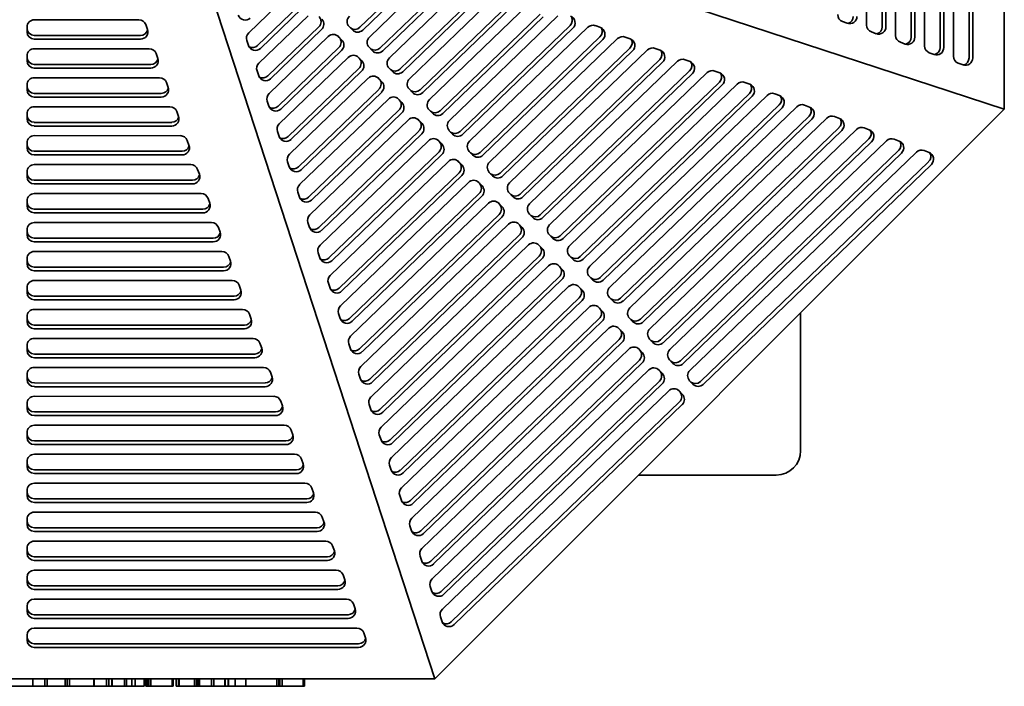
# Model space of a CAD drawing. Header units: millimetres. Extents: x 231 to 1028, y 46 to 846.
# Tile 2 of 6: x 625 to 1028, y 46 to 319. Entities that reach past the tile are written whole.
import ezdxf

# ---------------------------------------------------------------- set-up
doc = ezdxf.new("R2010")
doc.units = ezdxf.units.MM
doc.header["$LTSCALE"] = 3
doc.layers.add('Krawędzie widoczne(ISO)', color=7, linetype='Continuous', lineweight=35, true_color=0x262659)

msp = doc.modelspace()

# ---------------------------------------------------------------- linework, layer by layer
at = {"layer": 'Krawędzie widoczne(ISO)'}
for p, q in [((1028.5, 612.07), (1028.5, 281.94)), ((972.05, 316.36), (972.04, 435.83)), ((978.45, 435.84), (978.46, 315.65)), ((979.95, 435.84), (979.96, 315.65)), ((983.92, 312.1), (983.92, 435.84)), ((990.32, 435.84), (990.32, 311.39)), ((991.83, 435.84), (991.83, 311.39)), ((995.78, 307.85), (995.78, 435.84)), ((1002.19, 435.84), (1002.19, 307.14)), ((1003.69, 435.84), (1003.69, 307.14)), ((1007.64, 303.59), (1007.64, 435.84)), ((1014.05, 435.84), (1014.05, 302.88)), ((1015.55, 435.84), (1015.55, 302.88)), ((724, 381.5), (1028.5, 281.94)), ((795.06, 48.5), (695.5, 353)), ((789.25, 339.43), (764.32, 315.42)), ((790.38, 338.3), (765.45, 314.29)), ((768.19, 311.44), (796.48, 338.69)), ((801.5, 334.78), (772.54, 306.88)), ((802.63, 333.65), (773.67, 305.75)), ((776.4, 302.91), (808.73, 334.04)), ((718.72, 313.13), (734.91, 328.72)), ((813.75, 330.13), (780.75, 298.35)), ((814.88, 329), (781.88, 297.22)), ((784.62, 294.37), (820.98, 329.39)), ((739.25, 324.17), (722.39, 307.93)), ((740.38, 323.03), (723.52, 306.79)), ((826, 325.48), (788.96, 289.81)), ((827.13, 324.35), (790.09, 288.68)), ((792.83, 285.84), (833.23, 324.75)), ((722.9, 300.71), (743.12, 320.19)), ((838.25, 320.83), (797.18, 281.28)), ((839.38, 319.7), (798.31, 280.14)), ((801.04, 277.3), (845.48, 320.1)), ((627.83, 313.56), (627.83, 315.53)), ((630.83, 318.5), (673.67, 318.5)), ((676.49, 316.52), (677.2, 314.55)), ((747.47, 315.63), (726.57, 295.5)), ((761.24, 314.34), (759.87, 315.76)), ((850.49, 316.18), (805.39, 272.74)), ((851.63, 315.05), (806.52, 271.61)), ((809.26, 268.76), (857.73, 315.45)), ((860.87, 316.1), (862.91, 315.33)), ((964.14, 317.08), (962.16, 317.79)), ((674.38, 312.09), (630.83, 312.09)), ((727.08, 288.29), (751.34, 311.65)), ((748.6, 314.5), (727.7, 294.37)), ((755.23, 311.88), (755.79, 311.31)), ((755.55, 311.6), (756.92, 310.18)), ((862.74, 311.54), (813.6, 264.2)), ((873.12, 311.45), (875.16, 310.68)), ((976, 312.82), (974.03, 313.53)), ((674.38, 310.59), (630.83, 310.59)), ((718.64, 307.95), (717.95, 310.02)), ((755.68, 307.09), (730.75, 283.08)), ((769.45, 305.8), (768.08, 307.23)), ((863.87, 310.4), (814.73, 263.07)), ((817.47, 260.23), (869.97, 310.8)), ((874.99, 306.89), (821.82, 255.67)), ((885.36, 306.8), (887.41, 306.03)), ((987.87, 308.57), (985.89, 309.28)), ((627.83, 301.69), (627.83, 303.67)), ((630.83, 306.64), (677.93, 306.63)), ((680.75, 304.66), (681.46, 302.68)), ((731.26, 275.87), (759.55, 303.12)), ((756.81, 305.96), (731.88, 281.95)), ((763.45, 303.35), (764, 302.77)), ((763.76, 303.06), (765.13, 301.64)), ((876.12, 305.75), (822.95, 254.54)), ((825.68, 251.69), (882.22, 306.15)), ((999.73, 304.31), (997.75, 305.02)), ((678.63, 300.23), (630.83, 300.23)), ((678.63, 298.72), (630.83, 298.73)), ((887.24, 302.24), (830.03, 247.13)), ((888.37, 301.11), (831.16, 246)), ((833.9, 243.16), (894.47, 301.5)), ((897.61, 302.15), (899.65, 301.38)), ((1011.59, 300.05), (1009.62, 300.76)), ((630.83, 294.77), (682.18, 294.77)), ((722.82, 295.52), (722.13, 297.59)), ((763.89, 298.56), (734.93, 270.66)), ((765.02, 297.43), (736.06, 269.53)), ((771.66, 294.81), (772.21, 294.24)), ((777.67, 297.27), (776.3, 298.69)), ((899.49, 297.59), (838.24, 238.6)), ((900.62, 296.46), (839.37, 237.47)), ((842.11, 234.62), (906.72, 296.85)), ((909.86, 297.5), (911.9, 296.73)), ((627.83, 289.83), (627.83, 291.81)), ((685.01, 292.8), (685.72, 290.82)), ((735.43, 263.44), (767.76, 294.58)), ((771.98, 294.53), (773.34, 293.11)), ((911.74, 292.94), (846.45, 230.06)), ((912.87, 291.81), (847.59, 228.93)), ((850.32, 226.09), (918.97, 292.2)), ((922.11, 292.85), (924.15, 292.08)), ((682.89, 288.36), (630.83, 288.37)), ((682.89, 286.86), (630.83, 286.86)), ((772.11, 290.02), (739.11, 258.24)), ((773.24, 288.89), (740.24, 257.11)), ((785.88, 288.73), (784.51, 290.16)), ((923.98, 288.29), (854.67, 221.53)), ((925.11, 287.16), (855.8, 220.39)), ((858.54, 217.55), (931.22, 287.55)), ((934.36, 288.21), (936.4, 287.43)), ((630.83, 282.91), (686.44, 282.91)), ((727, 283.1), (726.3, 285.17)), ((739.61, 251.02), (775.98, 286.05)), ((779.87, 286.28), (780.43, 285.7)), ((780.19, 285.99), (781.56, 284.57)), ((936.23, 283.64), (862.88, 212.99)), ((866.75, 209.01), (943.46, 282.9)), ((946.61, 283.56), (948.65, 282.78)), ((627.83, 277.97), (627.83, 279.94)), ((689.27, 280.93), (689.98, 278.95)), ((780.32, 281.49), (743.28, 245.82)), ((781.45, 280.36), (744.41, 244.68)), ((794.09, 280.2), (792.72, 281.62)), ((1028.5, 281.94), (795.06, 48.5)), ((937.36, 282.51), (864.01, 211.86)), ((948.48, 278.99), (871.09, 204.45)), ((958.85, 278.91), (960.9, 278.13)), ((687.15, 276.5), (630.83, 276.5)), ((687.15, 275), (630.83, 275)), ((743.79, 238.6), (784.19, 277.51)), ((788.09, 277.74), (788.64, 277.17)), ((788.4, 277.46), (789.77, 276.04)), ((949.61, 277.86), (872.23, 203.32)), ((874.96, 200.48), (955.71, 278.25)), ((630.83, 271.05), (690.7, 271.04)), ((731.18, 270.68), (730.48, 272.75)), ((788.53, 272.95), (747.46, 233.39)), ((789.66, 271.82), (748.59, 232.26)), ((802.31, 271.66), (800.94, 273.08)), ((960.73, 274.34), (879.31, 195.92)), ((961.86, 273.21), (880.44, 194.79)), ((883.18, 191.94), (967.96, 273.6)), ((971.1, 274.26), (973.14, 273.48)), ((627.83, 266.1), (627.83, 268.08)), ((693.52, 269.07), (694.23, 267.09)), ((747.97, 226.18), (792.4, 268.97)), ((796.3, 269.21), (796.85, 268.63)), ((796.62, 268.92), (797.98, 267.5)), ((972.98, 269.69), (887.52, 187.38)), ((974.11, 268.56), (888.65, 186.25)), ((891.39, 183.41), (980.21, 268.95)), ((983.35, 269.61), (985.39, 268.83)), ((691.41, 264.64), (630.83, 264.64)), ((691.41, 263.13), (630.83, 263.14)), ((796.75, 264.42), (751.64, 220.97)), ((797.88, 263.28), (752.77, 219.84)), ((810.52, 263.13), (809.15, 264.55)), ((985.22, 265.04), (895.73, 178.85)), ((986.36, 263.91), (896.87, 177.72)), ((899.6, 174.87), (992.46, 264.3)), ((995.6, 264.96), (997.64, 264.18)), ((630.83, 259.18), (694.96, 259.18)), ((735.36, 258.26), (734.66, 260.33)), ((752.15, 213.76), (800.61, 260.44)), ((804.51, 260.67), (805.07, 260.1)), ((804.83, 260.39), (806.2, 258.96)), ((997.47, 260.39), (903.95, 170.31)), ((998.6, 259.26), (905.08, 169.18)), ((627.83, 254.24), (627.83, 256.22)), ((697.78, 257.21), (698.49, 255.23)), ((804.96, 255.88), (755.82, 208.55)), ((806.09, 254.75), (756.95, 207.42)), ((818.73, 254.59), (817.36, 256.01)), ((695.67, 252.77), (630.83, 252.78)), ((695.67, 251.27), (630.83, 251.27)), ((756.32, 201.33), (808.83, 251.9)), ((812.73, 252.13), (813.28, 251.56)), ((813.04, 251.85), (814.41, 250.43)), ((630.83, 247.32), (699.21, 247.32)), ((739.54, 245.84), (738.84, 247.91)), ((813.17, 247.34), (760, 196.13)), ((826.95, 246.05), (825.58, 247.48)), ((627.83, 242.38), (627.83, 244.35)), ((702.04, 245.34), (702.75, 243.36)), ((760.5, 188.91), (817.04, 243.37)), ((814.3, 246.21), (761.13, 195)), ((820.94, 243.6), (821.49, 243.02)), ((821.26, 243.32), (822.62, 241.89)), ((699.92, 240.91), (630.83, 240.91)), ((699.92, 239.41), (630.83, 239.41)), ((821.39, 238.81), (764.17, 183.71)), ((835.16, 237.52), (833.79, 238.94)), ((630.83, 235.46), (703.47, 235.45)), ((743.71, 233.41), (743.02, 235.48)), ((764.68, 176.49), (825.25, 234.83)), ((822.52, 237.68), (765.31, 182.57)), ((829.15, 235.06), (829.71, 234.49)), ((829.47, 234.78), (830.84, 233.36)), ((627.83, 230.51), (627.83, 232.49)), ((706.3, 233.48), (707.01, 231.5)), ((829.6, 230.27), (768.35, 171.28)), ((843.37, 228.98), (842, 230.41)), ((704.18, 229.05), (630.83, 229.05)), ((704.18, 227.54), (630.83, 227.55)), ((768.86, 164.07), (833.47, 226.3)), ((830.73, 229.14), (769.48, 170.15)), ((837.37, 226.53), (837.92, 225.95)), ((837.68, 226.24), (839.05, 224.82)), ((630.83, 223.59), (707.73, 223.59)), ((747.89, 220.99), (747.2, 223.06)), ((627.83, 218.65), (627.83, 220.63)), ((710.56, 221.61), (711.27, 219.64)), ((837.81, 221.74), (772.53, 158.86)), ((838.94, 220.61), (773.66, 157.73)), ((845.58, 217.99), (846.13, 217.42)), ((851.59, 220.45), (850.22, 221.87)), ((708.44, 217.18), (630.83, 217.19)), ((708.44, 215.68), (630.83, 215.68)), ((773.04, 151.65), (841.68, 217.76)), ((845.9, 217.71), (847.26, 216.29)), ((630.83, 211.73), (711.99, 211.72)), ((752.07, 208.57), (751.37, 210.64)), ((846.03, 213.2), (776.71, 146.44)), ((847.16, 212.07), (777.84, 145.31)), ((859.8, 211.91), (858.43, 213.33)), ((627.83, 206.79), (627.83, 208.76)), ((714.81, 209.75), (715.52, 207.77)), ((777.22, 139.22), (849.89, 209.22)), ((853.79, 209.46), (854.35, 208.88)), ((854.11, 209.17), (855.48, 207.75)), ((712.7, 205.32), (630.83, 205.32)), ((712.7, 203.82), (630.83, 203.82)), ((854.24, 204.67), (780.89, 134.02)), ((855.37, 203.53), (782.02, 132.89)), ((868.01, 203.38), (866.64, 204.8)), ((630.83, 199.87), (716.24, 199.86)), ((719.07, 197.89), (719.78, 195.91)), ((756.25, 196.15), (755.55, 198.22)), ((781.39, 126.8), (858.11, 200.69)), ((862.01, 200.92), (862.56, 200.35)), ((862.32, 200.64), (863.69, 199.21)), ((945, 142), (945, 198.44)), ((627.83, 194.92), (627.83, 196.9)), ((862.45, 196.13), (785.07, 121.59)), ((863.58, 195), (786.2, 120.46)), ((876.23, 194.84), (874.86, 196.26)), ((716.95, 193.46), (630.83, 193.46)), ((716.95, 191.95), (630.83, 191.96)), ((785.57, 114.38), (866.32, 192.15)), ((870.22, 192.38), (870.77, 191.81)), ((870.53, 192.1), (871.9, 190.68)), ((630.84, 188.01), (720.51, 188)), ((723.34, 186.03), (724.05, 184.05)), ((760.43, 183.72), (759.73, 185.79)), ((870.66, 187.59), (789.24, 109.17)), ((871.8, 186.46), (790.38, 108.04)), ((884.44, 186.3), (883.07, 187.73)), ((627.84, 183.06), (627.84, 185.04)), ((789.75, 101.96), (874.53, 183.62)), ((878.43, 183.85), (878.99, 183.27)), ((878.75, 183.57), (880.12, 182.14)), ((721.22, 181.59), (630.84, 181.6)), ((721.22, 180.09), (630.84, 180.1)), ((878.88, 179.06), (793.42, 96.75)), ((880.01, 177.93), (794.55, 95.62)), ((892.65, 177.77), (891.28, 179.19)), ((630.84, 176.14), (724.77, 176.14)), ((727.59, 174.16), (728.3, 172.18)), ((793.93, 89.54), (882.75, 175.08)), ((886.65, 175.31), (887.2, 174.74)), ((886.96, 175.03), (888.33, 173.61)), ((627.84, 171.2), (627.84, 173.18)), ((725.48, 169.73), (630.84, 169.74)), ((764.6, 171.3), (763.91, 173.37)), ((887.09, 170.52), (797.6, 84.33)), ((900.86, 169.23), (899.5, 170.66)), ((725.48, 168.23), (630.84, 168.23)), ((798.11, 77.11), (890.96, 166.55)), ((888.22, 169.39), (798.73, 83.2)), ((894.86, 166.78), (895.41, 166.2)), ((895.17, 166.49), (896.54, 165.07)), ((630.84, 164.28), (729.02, 164.27)), ((731.85, 162.3), (732.56, 160.32)), ((895.3, 161.99), (801.78, 71.91)), ((627.84, 159.34), (627.84, 161.31)), ((729.73, 157.87), (630.84, 157.87)), ((768.78, 158.88), (768.09, 160.95)), ((896.44, 160.86), (802.91, 70.78)), ((729.73, 156.36), (630.84, 156.37)), ((627.84, 147.47), (627.84, 149.45)), ((630.84, 152.41), (733.28, 152.41)), ((736.11, 150.43), (736.82, 148.46)), ((733.99, 146), (630.84, 146.01)), ((772.96, 146.46), (772.26, 148.53)), ((733.99, 144.5), (630.84, 144.51)), ((627.84, 135.61), (627.84, 137.59)), ((630.84, 140.55), (737.54, 140.54)), ((740.37, 138.57), (741.07, 136.59)), ((738.25, 134.14), (630.84, 134.15)), ((777.14, 134.04), (776.44, 136.11)), ((738.25, 132.64), (630.84, 132.64)), ((878.56, 132), (935, 132)), ((627.84, 123.74), (627.84, 125.72)), ((630.84, 128.69), (741.79, 128.68)), ((744.62, 126.71), (745.33, 124.73)), ((742.5, 122.28), (630.84, 122.28)), ((781.32, 121.61), (780.62, 123.68)), ((742.5, 120.77), (630.84, 120.78)), ((627.84, 111.88), (627.84, 113.86)), ((630.84, 116.82), (746.05, 116.82)), ((748.88, 114.84), (749.59, 112.87)), ((746.76, 110.41), (630.84, 110.42)), ((785.5, 109.19), (784.8, 111.26)), ((746.76, 108.91), (630.84, 108.92)), ((630.84, 104.96), (750.31, 104.95)), ((627.83, 100.02), (627.83, 101.99)), ((753.14, 102.98), (753.85, 101)), ((751.02, 98.55), (630.83, 98.56)), ((751.02, 97.04), (630.83, 97.05)), ((789.67, 96.77), (788.98, 98.84)), ((630.83, 93.09), (754.57, 93.09)), ((627.83, 88.15), (627.83, 90.12)), ((757.39, 91.11), (758.1, 89.14)), ((755.28, 86.68), (630.83, 86.68)), ((755.28, 85.18), (630.83, 85.18)), ((793.85, 84.35), (793.16, 86.42)), ((630.83, 81.22), (758.82, 81.22)), ((627.83, 76.28), (627.83, 78.26)), ((761.65, 79.25), (762.36, 77.27)), ((759.53, 74.82), (630.83, 74.82)), ((759.53, 73.32), (630.83, 73.32)), ((798.03, 71.93), (797.33, 74)), ((630.83, 69.36), (763.08, 69.36)), ((627.83, 64.42), (627.83, 66.4)), ((765.91, 67.39), (766.62, 65.41)), ((763.79, 62.96), (630.83, 62.96)), ((763.79, 61.45), (630.83, 61.45)), ((795.06, 48.5), (464.94, 48.5)), ((630.21, 45.5), (630.21, 48.5)), ((635.17, 45.5), (635.17, 48.5)), ((636.1, 45.5), (636.1, 48.5)), ((643.49, 45.5), (643.49, 48.5)), ((643.52, 45.5), (643.52, 48.5)), ((644.26, 45.5), (644.26, 48.5)), ((645.27, 45.5), (645.27, 48.5)), ((655.27, 45.5), (655.27, 48.5)), ((655.4, 45.5), (655.4, 48.5)), ((660.47, 45.5), (660.47, 48.5)), ((661.38, 45.5), (661.38, 48.5)), ((662.66, 45.5), (662.66, 48.5)), ((662.79, 45.5), (662.79, 48.5)), ((667.77, 45.5), (667.77, 48.5)), ((668.65, 45.5), (668.65, 48.5)), ((670.76, 45.5), (670.76, 48.5)), ((672.15, 45.5), (672.15, 48.5)), ((675.89, 45.5), (675.89, 48.5)), ((676.56, 45.5), (676.56, 48.5)), ((677.28, 45.5), (677.28, 48.5)), ((677.76, 45.5), (677.76, 48.5)), ((678.64, 45.5), (678.64, 48.5)), ((687.28, 45.5), (687.28, 48.5)), ((687.82, 45.5), (687.82, 48.5)), ((688.92, 45.5), (688.92, 48.5)), ((689.94, 45.5), (689.94, 48.5)), ((690.22, 45.5), (690.22, 48.5)), ((696.55, 45.5), (696.55, 48.5)), ((697.35, 45.5), (697.35, 48.5)), ((697.74, 45.5), (697.74, 48.5)), ((698.43, 45.5), (698.43, 48.5)), ((698.56, 45.5), (698.56, 48.5)), ((703.49, 45.5), (703.49, 48.5)), ((704.47, 45.5), (704.47, 48.5)), ((708.9, 45.5), (708.9, 48.5)), ((709.11, 45.5), (709.11, 48.5)), ((710.29, 45.5), (710.29, 48.5)), ((710.48, 45.5), (710.48, 48.5)), ((713.18, 45.5), (713.18, 48.5)), ((717.51, 45.5), (717.51, 48.5)), ((717.58, 45.5), (717.58, 48.5)), ((730.21, 45.5), (730.21, 48.5)), ((730.3, 45.5), (730.3, 48.5)), ((731.02, 45.5), (731.02, 48.5)), ((731.5, 45.5), (731.5, 48.5)), ((732.38, 45.5), (732.38, 48.5)), ((741.02, 45.5), (741.02, 48.5)), ((741.56, 45.5), (741.56, 48.5)), ((630.21, 45.5), (620.42, 45.5)), ((635.17, 45.5), (630.21, 45.5)), ((636.1, 45.5), (635.17, 45.5)), ((637.12, 45.5), (636.1, 45.5)), ((641.51, 45.5), (637.12, 45.5)), ((643.49, 45.5), (641.51, 45.5)), ((643.52, 45.5), (643.49, 45.5)), ((644.26, 45.5), (643.52, 45.5)), ((645.27, 45.5), (644.26, 45.5)), ((653.29, 45.5), (645.27, 45.5)), ((655.27, 45.5), (653.29, 45.5)), ((655.4, 45.5), (655.27, 45.5)), ((660.47, 45.5), (655.4, 45.5)), ((661.38, 45.5), (660.47, 45.5)), ((661.69, 45.5), (661.38, 45.5)), ((662.66, 45.5), (661.69, 45.5)), ((662.79, 45.5), (662.66, 45.5)), ((667.77, 45.5), (662.79, 45.5)), ((668.65, 45.5), (667.77, 45.5)), ((670.76, 45.5), (668.65, 45.5)), ((672.15, 45.5), (670.76, 45.5)), ((675.89, 45.5), (672.15, 45.5)), ((677.28, 45.5), (676.56, 45.5)), ((677.76, 45.5), (677.28, 45.5)), ((678.64, 45.5), (677.76, 45.5)), ((683.05, 45.5), (678.64, 45.5)), ((685.29, 45.5), (683.05, 45.5)), ((686.35, 45.5), (685.29, 45.5)), ((687.28, 45.5), (686.35, 45.5)), ((687.82, 45.5), (687.28, 45.5)), ((689.32, 45.5), (688.92, 45.5)), ((689.94, 45.5), (689.32, 45.5)), ((690.22, 45.5), (689.94, 45.5)), ((696.55, 45.5), (690.22, 45.5)), ((697.35, 45.5), (696.55, 45.5)), ((697.74, 45.5), (697.35, 45.5)), ((698.43, 45.5), (697.74, 45.5)), ((698.56, 45.5), (698.43, 45.5)), ((703.49, 45.5), (698.56, 45.5)), ((704.47, 45.5), (703.49, 45.5)), ((705.88, 45.5), (704.47, 45.5)), ((707.54, 45.5), (705.88, 45.5)), ((708.9, 45.5), (707.54, 45.5)), ((709.39, 45.5), (709.11, 45.5)), ((710.29, 45.5), (709.39, 45.5)), ((710.48, 45.5), (710.29, 45.5)), ((713.18, 45.5), (710.48, 45.5)), ((715.34, 45.5), (713.18, 45.5)), ((717.51, 45.5), (715.34, 45.5)), ((727.69, 45.5), (717.58, 45.5)), ((730.21, 45.5), (727.69, 45.5)), ((731.02, 45.5), (730.3, 45.5)), ((731.5, 45.5), (731.02, 45.5)), ((732.38, 45.5), (731.5, 45.5)), ((736.79, 45.5), (732.38, 45.5)), ((739.03, 45.5), (736.79, 45.5)), ((740.09, 45.5), (739.03, 45.5)), ((741.02, 45.5), (740.09, 45.5)), ((741.56, 45.5), (741.02, 45.5))]:
    msp.add_line(p, q, dxfattribs=at)
msp.add_arc((935, 142), 10, 270, 0, dxfattribs=at)
for centre, major_axis, ratio, start_param, end_param in [((717.29, 321.35), (-2.12, -2.12), 0.987118, 5.827401, 7.834978), ((745.41, 317.76), (2.12, 2.12), 0.987118, 4.693386, 6.264182), ((762.03, 317.84), (-2.12, -2.12), 0.987118, 4.693386, 6.264182), ((848.44, 318.32), (2.12, 2.12), 0.987118, 4.693386, 6.009655), ((849.57, 317.19), (2.12, 2.12), 0.987118, 4.693386, 6.700964), ((963.15, 320.62), (0, -3), 0.988633, 4.712453, 5.942292), ((965.13, 319.91), (0, -3), 0.988633, 5.942292, 7.854046), ((963.63, 319.91), (0, -3), 0.988633, 0.256263, 1.57086), ((630.83, 315.53), (-3, 0), 0.988633, 4.712325, 6.283185), ((630.83, 315.06), (-3, 0), 0.988633, 6.283185, 7.853917), ((673.67, 315.53), (3, 0), 0.988633, 0.340893, 1.570732), ((746.54, 316.63), (2.12, 2.12), 0.987118, 4.693386, 6.264182), ((762.27, 317.55), (-2.12, -2.12), 0.987118, 0.124411, 1.551793), ((859.78, 313.31), (2.12, 2.12), 0.987118, 0.417778, 1.551793), ((860.69, 313.67), (2.12, 2.12), 0.987118, 4.693386, 6.009655), ((861.82, 312.54), (2.12, 2.12), 0.987118, 4.693386, 6.700964), ((975.02, 316.36), (0, -3), 0.988633, 4.712453, 5.942292), ((976.99, 315.65), (0, -3), 0.988633, 5.942292, 7.854046), ((975.49, 315.65), (0, -3), 0.988633, 0.256263, 1.57086), ((630.83, 313.56), (-3, 0), 0.988633, 6.283185, 7.853917), ((674.38, 313.55), (3, 0), 0.988633, 4.712325, 6.624078), ((674.38, 315.06), (3, 0), 0.988633, 4.712325, 6.026922), ((720.77, 311), (2.12, 2.12), 0.987118, 1.551793, 2.685808), ((753.39, 309.52), (2.12, 2.12), 0.987118, 6.264182, 7.834978), ((753.63, 309.23), (2.12, 2.12), 0.987118, 4.693386, 6.264182), ((763.4, 316.42), (-2.12, -2.12), 0.987118, 6.264182, 7.834978), ((770.24, 309.31), (-2.12, -2.12), 0.987118, 4.693386, 6.264182), ((872.03, 308.66), (2.12, 2.12), 0.987118, 0.417778, 1.551793), ((986.88, 312.1), (0, -3), 0.988633, 4.712389, 5.942292), ((988.86, 311.39), (0, -3), 0.988633, 5.942292, 7.853982), ((987.36, 311.39), (0, -3), 0.988633, 0.256263, 1.570796), ((721.47, 308.93), (-2.12, -2.12), 0.987118, 5.827401, 7.834978), ((720.34, 310.06), (-2.12, -2.12), 0.987118, 0.273531, 1.551793), ((754.76, 308.1), (2.12, 2.12), 0.987118, 4.693386, 6.264182), ((770.48, 309.02), (-2.12, -2.12), 0.987118, 0.124411, 1.551793), ((872.94, 309.02), (2.12, 2.12), 0.987118, 4.693386, 6.009655), ((874.07, 307.89), (2.12, 2.12), 0.987118, 4.693386, 6.700964), ((884.28, 304.01), (2.12, 2.12), 0.987118, 0.417778, 1.551793), ((998.75, 307.85), (0, -3), 0.988633, 4.712389, 5.942292), ((1000.72, 307.14), (0, -3), 0.988633, 5.942292, 7.853982), ((999.22, 307.14), (0, -3), 0.988633, 0.256263, 1.570796), ((630.83, 303.67), (-3, 0), 0.988633, 4.712325, 6.283185), ((630.83, 303.2), (-3, 0), 0.988633, 6.283185, 7.853917), ((677.93, 303.67), (3, 0), 0.988633, 0.340893, 1.570732), ((761.6, 300.98), (2.12, 2.12), 0.987118, 6.264182, 7.834978), ((761.84, 300.69), (2.12, 2.12), 0.987118, 4.693386, 6.264182), ((771.61, 307.89), (-2.12, -2.12), 0.987118, 6.264182, 7.834978), ((778.46, 300.77), (-2.12, -2.12), 0.987118, 4.693386, 6.264182), ((885.19, 304.37), (2.12, 2.12), 0.987118, 4.693386, 6.009655), ((886.32, 303.24), (2.12, 2.12), 0.987118, 4.693386, 6.700964), ((1010.61, 303.59), (0, -3), 0.988633, 4.712389, 5.942292), ((1012.59, 302.88), (0, -3), 0.988633, 5.942292, 7.853982), ((1011.08, 302.88), (0, -3), 0.988633, 0.256263, 1.570796), ((630.83, 301.69), (-3, 0), 0.988633, 6.283185, 7.853917), ((678.63, 301.69), (3, 0), 0.988633, 4.712325, 6.624078), ((678.63, 303.19), (3, 0), 0.988633, 4.712325, 6.026922), ((724.95, 298.58), (2.12, 2.12), 0.987118, 1.551793, 2.685808), ((762.97, 299.56), (2.12, 2.12), 0.987118, 4.693386, 6.264182), ((896.52, 299.36), (2.12, 2.12), 0.987118, 0.417778, 1.551793), ((897.43, 299.72), (2.12, 2.12), 0.987118, 4.693386, 6.009655), ((898.57, 298.59), (2.12, 2.12), 0.987118, 4.693386, 6.700964), ((630.83, 291.81), (-3, 0), 0.988633, 4.712325, 6.283185), ((682.18, 291.8), (3, 0), 0.988633, 0.340893, 1.570732), ((725.65, 296.51), (-2.12, -2.12), 0.987118, 5.827401, 7.834978), ((724.52, 297.64), (-2.12, -2.12), 0.987118, 0.273531, 1.551793), ((769.82, 292.45), (2.12, 2.12), 0.987118, 6.264182, 7.834978), ((778.7, 300.48), (-2.12, -2.12), 0.987118, 0.124411, 1.551793), ((779.83, 299.35), (-2.12, -2.12), 0.987118, 6.264182, 7.834978), ((908.77, 294.72), (2.12, 2.12), 0.987118, 0.417778, 1.551793), ((909.68, 295.07), (2.12, 2.12), 0.987118, 4.693386, 6.009655), ((910.81, 293.94), (2.12, 2.12), 0.987118, 4.693386, 6.700964), ((630.83, 291.33), (-3, 0), 0.988633, 6.283185, 7.853917), ((682.89, 289.83), (3, 0), 0.988633, 4.712325, 6.624078), ((770.05, 292.16), (2.12, 2.12), 0.987118, 4.693386, 6.264182), ((771.18, 291.03), (2.12, 2.12), 0.987118, 4.693386, 6.264182), ((786.67, 292.24), (-2.12, -2.12), 0.987118, 4.693386, 6.264182), ((921.02, 290.07), (2.12, 2.12), 0.987118, 0.417778, 1.551793), ((921.93, 290.42), (2.12, 2.12), 0.987118, 4.693386, 6.009655), ((923.06, 289.29), (2.12, 2.12), 0.987118, 4.693386, 6.700964), ((630.83, 289.83), (-3, 0), 0.988633, 6.283185, 7.853917), ((682.89, 291.33), (3, 0), 0.988633, 4.712325, 6.026922), ((729.13, 286.15), (2.12, 2.12), 0.987118, 1.551793, 2.685808), ((778.03, 283.91), (2.12, 2.12), 0.987118, 6.264182, 7.834978), ((786.91, 291.95), (-2.12, -2.12), 0.987118, 0.124411, 1.551793), ((788.04, 290.81), (-2.12, -2.12), 0.987118, 6.264182, 7.834978), ((933.27, 285.42), (2.12, 2.12), 0.987118, 0.417778, 1.551793), ((934.18, 285.77), (2.12, 2.12), 0.987118, 4.693386, 6.009655), ((935.31, 284.64), (2.12, 2.12), 0.987118, 4.693386, 6.700964), ((630.83, 279.94), (-3, 0), 0.988633, 4.712325, 6.283185), ((686.44, 279.94), (3, 0), 0.988633, 0.340893, 1.570732), ((729.83, 284.08), (-2.12, -2.12), 0.987118, 5.827401, 7.834978), ((728.7, 285.22), (-2.12, -2.12), 0.987118, 0.273531, 1.551793), ((778.27, 283.62), (2.12, 2.12), 0.987118, 4.693386, 6.264182), ((779.4, 282.49), (2.12, 2.12), 0.987118, 4.693386, 6.264182), ((794.88, 283.7), (-2.12, -2.12), 0.987118, 4.693386, 6.264182), ((945.52, 280.77), (2.12, 2.12), 0.987118, 0.417778, 1.551793), ((946.43, 281.12), (2.12, 2.12), 0.987118, 4.693386, 6.009655), ((947.56, 279.99), (2.12, 2.12), 0.987118, 4.693386, 6.700964), ((630.83, 279.47), (-3, 0), 0.988633, 6.283185, 7.853917), ((687.15, 277.96), (3, 0), 0.988633, 4.712325, 6.624078), ((687.15, 279.47), (3, 0), 0.988633, 4.712325, 6.026922), ((795.12, 283.41), (-2.12, -2.12), 0.987118, 0.124411, 1.551793), ((796.25, 282.28), (-2.12, -2.12), 0.987118, 6.264182, 7.834978), ((957.76, 276.12), (2.12, 2.12), 0.987118, 0.417778, 1.551793), ((630.83, 277.97), (-3, 0), 0.988633, 6.283185, 7.853917), ((733.31, 273.73), (2.12, 2.12), 0.987118, 1.551793, 2.685808), ((786.24, 275.38), (2.12, 2.12), 0.987118, 6.264182, 7.834978), ((786.48, 275.09), (2.12, 2.12), 0.987118, 4.693386, 6.264182), ((787.61, 273.95), (2.12, 2.12), 0.987118, 4.693386, 6.264182), ((803.1, 275.17), (-2.12, -2.12), 0.987118, 4.693386, 6.264182), ((958.67, 276.47), (2.12, 2.12), 0.987118, 4.693386, 6.009655), ((959.81, 275.34), (2.12, 2.12), 0.987118, 4.693386, 6.700964), ((970.01, 271.47), (2.12, 2.12), 0.987118, 0.417778, 1.551793), ((630.83, 268.08), (-3, 0), 0.988633, 4.712325, 6.283185), ((690.7, 268.08), (3, 0), 0.988633, 0.340893, 1.570732), ((734.01, 271.66), (-2.12, -2.12), 0.987118, 5.827401, 7.834978), ((732.87, 272.79), (-2.12, -2.12), 0.987118, 0.273531, 1.551793), ((803.34, 274.87), (-2.12, -2.12), 0.987118, 0.124411, 1.551793), ((804.47, 273.74), (-2.12, -2.12), 0.987118, 6.264182, 7.834978), ((970.92, 271.83), (2.12, 2.12), 0.987118, 4.693386, 6.009655), ((972.05, 270.69), (2.12, 2.12), 0.987118, 4.693386, 6.700964), ((630.83, 267.61), (-3, 0), 0.988633, 6.283185, 7.853917), ((691.41, 266.1), (3, 0), 0.988633, 4.712325, 6.624078), ((691.41, 267.6), (3, 0), 0.988633, 4.712325, 6.026922), ((794.45, 266.84), (2.12, 2.12), 0.987118, 6.264182, 7.834978), ((794.69, 266.55), (2.12, 2.12), 0.987118, 4.693386, 6.264182), ((795.82, 265.42), (2.12, 2.12), 0.987118, 4.693386, 6.264182), ((811.31, 266.63), (-2.12, -2.12), 0.987118, 4.693386, 6.264182), ((982.26, 266.82), (2.12, 2.12), 0.987118, 0.417778, 1.551793), ((983.17, 267.18), (2.12, 2.12), 0.987118, 4.693386, 6.009655), ((984.3, 266.04), (2.12, 2.12), 0.987118, 4.693386, 6.700964), ((630.83, 266.1), (-3, 0), 0.988633, 6.283185, 7.853917), ((737.49, 261.31), (2.12, 2.12), 0.987118, 1.551793, 2.685808), ((811.55, 266.34), (-2.12, -2.12), 0.987118, 0.124411, 1.551793), ((812.68, 265.21), (-2.12, -2.12), 0.987118, 6.264182, 7.834978), ((994.51, 262.17), (2.12, 2.12), 0.987118, 0.417778, 1.551793), ((995.42, 262.53), (2.12, 2.12), 0.987118, 4.693386, 6.009655), ((996.55, 261.4), (2.12, 2.12), 0.987118, 4.693386, 6.700964), ((630.83, 256.22), (-3, 0), 0.988633, 4.712325, 6.283185), ((694.96, 256.21), (3, 0), 0.988633, 0.340893, 1.570732), ((802.67, 258.31), (2.12, 2.12), 0.987118, 6.264182, 7.834978), ((802.91, 258.01), (2.12, 2.12), 0.987118, 4.693386, 6.264182), ((804.04, 256.88), (2.12, 2.12), 0.987118, 4.693386, 6.264182), ((819.52, 258.09), (-2.12, -2.12), 0.987118, 4.693386, 6.264182), ((630.83, 255.74), (-3, 0), 0.988633, 6.283185, 7.853917), ((695.67, 254.24), (3, 0), 0.988633, 4.712325, 6.624078), ((695.67, 255.74), (3, 0), 0.988633, 4.712325, 6.026922), ((738.18, 259.24), (-2.12, -2.12), 0.987118, 5.827401, 7.834978), ((737.05, 260.37), (-2.12, -2.12), 0.987118, 0.273531, 1.551793), ((819.76, 257.8), (-2.12, -2.12), 0.987118, 0.124411, 1.551793), ((820.89, 256.67), (-2.12, -2.12), 0.987118, 6.264182, 7.834978), ((630.83, 254.24), (-3, 0), 0.988633, 6.283185, 7.853917), ((741.67, 248.89), (2.12, 2.12), 0.987118, 1.551793, 2.685808), ((810.88, 249.77), (2.12, 2.12), 0.987118, 6.264182, 7.834978), ((811.12, 249.48), (2.12, 2.12), 0.987118, 4.693386, 6.264182), ((812.25, 248.35), (2.12, 2.12), 0.987118, 4.693386, 6.264182), ((827.74, 249.56), (-2.12, -2.12), 0.987118, 4.693386, 6.264182), ((630.83, 244.35), (-3, 0), 0.988633, 4.712325, 6.283185), ((699.21, 244.35), (3, 0), 0.988633, 0.340893, 1.570732), ((827.98, 249.27), (-2.12, -2.12), 0.987118, 0.124411, 1.551793), ((630.83, 243.88), (-3, 0), 0.988633, 6.283185, 7.853917), ((630.83, 242.38), (-3, 0), 0.988633, 6.283185, 7.853917), ((699.92, 242.37), (3, 0), 0.988633, 4.712325, 6.624078), ((699.92, 243.88), (3, 0), 0.988633, 4.712325, 6.026922), ((742.36, 246.82), (-2.12, -2.12), 0.987118, 5.827401, 7.834978), ((741.23, 247.95), (-2.12, -2.12), 0.987118, 0.273531, 1.551793), ((819.09, 241.23), (2.12, 2.12), 0.987118, 6.264182, 7.834978), ((819.33, 240.94), (2.12, 2.12), 0.987118, 4.693386, 6.264182), ((829.11, 248.14), (-2.12, -2.12), 0.987118, 6.264182, 7.834978), ((835.95, 241.02), (-2.12, -2.12), 0.987118, 4.693386, 6.264182), ((745.84, 236.47), (2.12, 2.12), 0.987118, 1.551793, 2.685808), ((820.46, 239.81), (2.12, 2.12), 0.987118, 4.693386, 6.264182), ((836.19, 240.73), (-2.12, -2.12), 0.987118, 0.124411, 1.551793), ((630.83, 232.49), (-3, 0), 0.988633, 4.712325, 6.283185), ((703.47, 232.49), (3, 0), 0.988633, 0.340893, 1.570732), ((827.31, 232.7), (2.12, 2.12), 0.987118, 6.264182, 7.834978), ((827.55, 232.41), (2.12, 2.12), 0.987118, 4.693386, 6.264182), ((837.32, 239.6), (-2.12, -2.12), 0.987118, 6.264182, 7.834978), ((844.16, 232.49), (-2.12, -2.12), 0.987118, 4.693386, 6.264182), ((630.83, 232.02), (-3, 0), 0.988633, 6.283185, 7.853917), ((630.83, 230.51), (-3, 0), 0.988633, 6.283185, 7.853917), ((704.18, 230.51), (3, 0), 0.988633, 4.712325, 6.624078), ((704.18, 232.01), (3, 0), 0.988633, 4.712325, 6.026922), ((746.54, 234.4), (-2.12, -2.12), 0.987118, 5.827401, 7.834978), ((745.41, 235.53), (-2.12, -2.12), 0.987118, 0.273531, 1.551793), ((828.68, 231.28), (2.12, 2.12), 0.987118, 4.693386, 6.264182), ((750.02, 224.04), (2.12, 2.12), 0.987118, 1.551793, 2.685808), ((835.52, 224.16), (2.12, 2.12), 0.987118, 6.264182, 7.834978), ((844.4, 232.2), (-2.12, -2.12), 0.987118, 0.124411, 1.551793), ((845.53, 231.06), (-2.12, -2.12), 0.987118, 6.264182, 7.834978), ((852.38, 223.95), (-2.12, -2.12), 0.987118, 4.693386, 6.264182), ((630.83, 220.63), (-3, 0), 0.988633, 4.712325, 6.283185), ((707.73, 220.62), (3, 0), 0.988633, 0.340893, 1.570732), ((835.76, 223.87), (2.12, 2.12), 0.987118, 4.693386, 6.264182), ((836.89, 222.74), (2.12, 2.12), 0.987118, 4.693386, 6.264182), ((630.83, 220.15), (-3, 0), 0.988633, 6.283185, 7.853917), ((630.83, 218.65), (-3, 0), 0.988633, 6.283185, 7.853917), ((708.44, 218.65), (3, 0), 0.988633, 4.712325, 6.624078), ((708.44, 220.15), (3, 0), 0.988633, 4.712325, 6.026922), ((750.72, 221.97), (-2.12, -2.12), 0.987118, 5.827401, 7.834978), ((749.59, 223.11), (-2.12, -2.12), 0.987118, 0.273531, 1.551793), ((843.73, 215.63), (2.12, 2.12), 0.987118, 6.264182, 7.834978), ((852.61, 223.66), (-2.12, -2.12), 0.987118, 0.124411, 1.551793), ((853.75, 222.53), (-2.12, -2.12), 0.987118, 6.264182, 7.834978), ((843.97, 215.34), (2.12, 2.12), 0.987118, 4.693386, 6.264182), ((845.1, 214.2), (2.12, 2.12), 0.987118, 4.693386, 6.264182), ((860.59, 215.42), (-2.12, -2.12), 0.987118, 4.693386, 6.264182), ((630.83, 208.76), (-3, 0), 0.988633, 4.712325, 6.283185), ((711.99, 208.76), (3, 0), 0.988633, 0.340893, 1.570732), ((754.2, 211.62), (2.12, 2.12), 0.987118, 1.551793, 2.685808), ((851.95, 207.09), (2.12, 2.12), 0.987118, 6.264182, 7.834978), ((860.83, 215.12), (-2.12, -2.12), 0.987118, 0.124411, 1.551793), ((861.96, 213.99), (-2.12, -2.12), 0.987118, 6.264182, 7.834978), ((630.83, 208.29), (-3, 0), 0.988633, 6.283185, 7.853917), ((630.83, 206.79), (-3, 0), 0.988633, 6.283185, 7.853917), ((712.7, 206.78), (3, 0), 0.988633, 4.712325, 6.624078), ((712.7, 208.29), (3, 0), 0.988633, 4.712325, 6.026922), ((754.9, 209.55), (-2.12, -2.12), 0.987118, 5.827401, 7.834978), ((753.77, 210.68), (-2.12, -2.12), 0.987118, 0.273531, 1.551793), ((852.19, 206.8), (2.12, 2.12), 0.987118, 4.693386, 6.264182), ((853.32, 205.67), (2.12, 2.12), 0.987118, 4.693386, 6.264182), ((868.8, 206.88), (-2.12, -2.12), 0.987118, 4.693386, 6.264182), ((869.04, 206.59), (-2.12, -2.12), 0.987118, 0.124411, 1.551793), ((870.17, 205.46), (-2.12, -2.12), 0.987118, 6.264182, 7.834978), ((630.83, 196.9), (-3, 0), 0.988633, 4.712325, 6.283185), ((716.24, 196.9), (3, 0), 0.988633, 0.340893, 1.570732), ((758.38, 199.2), (2.12, 2.12), 0.987118, 1.551793, 2.685808), ((860.16, 198.56), (2.12, 2.12), 0.987118, 6.264182, 7.834978), ((860.4, 198.26), (2.12, 2.12), 0.987118, 4.693386, 6.264182), ((861.53, 197.13), (2.12, 2.12), 0.987118, 4.693386, 6.264182), ((877.02, 198.34), (-2.12, -2.12), 0.987118, 4.693386, 6.264182), ((630.83, 196.43), (-3, 0), 0.988633, 6.283185, 7.853917), ((630.83, 194.92), (-3, 0), 0.988633, 6.283185, 7.853917), ((716.95, 194.92), (3, 0), 0.988633, 4.712325, 6.624078), ((716.95, 196.42), (3, 0), 0.988633, 4.712325, 6.026922), ((759.07, 197.13), (-2.12, -2.12), 0.987118, 5.827401, 7.834978), ((757.94, 198.26), (-2.12, -2.12), 0.987118, 0.273531, 1.551793), ((877.25, 198.05), (-2.12, -2.12), 0.987118, 0.124411, 1.551793), ((878.39, 196.92), (-2.12, -2.12), 0.987118, 6.264182, 7.834978), ((868.37, 190.02), (2.12, 2.12), 0.987118, 6.264182, 7.834978), ((868.61, 189.73), (2.12, 2.12), 0.987118, 4.693386, 6.264182), ((869.74, 188.6), (2.12, 2.12), 0.987118, 4.693386, 6.264182), ((885.23, 189.81), (-2.12, -2.12), 0.987118, 4.693386, 6.264182), ((630.84, 185.04), (-3, 0), 0.988633, 4.712325, 6.283185), ((720.51, 185.03), (3, 0), 0.988633, 0.340893, 1.570732), ((762.56, 186.78), (2.12, 2.12), 0.987118, 1.551793, 2.685808), ((885.47, 189.52), (-2.12, -2.12), 0.987118, 0.124411, 1.551793), ((886.6, 188.39), (-2.12, -2.12), 0.987118, 6.264182, 7.834978), ((630.84, 184.57), (-3, 0), 0.988633, 6.283185, 7.853917), ((630.84, 183.06), (-3, 0), 0.988633, 6.283185, 7.853917), ((721.22, 183.06), (3, 0), 0.988633, 4.712325, 6.624078), ((721.22, 184.56), (3, 0), 0.988633, 4.712325, 6.026922), ((763.25, 184.71), (-2.12, -2.12), 0.987118, 5.827401, 7.834978), ((762.12, 185.84), (-2.12, -2.12), 0.987118, 0.273531, 1.551793), ((876.59, 181.48), (2.12, 2.12), 0.987118, 6.264182, 7.834978), ((876.82, 181.19), (2.12, 2.12), 0.987118, 4.693386, 6.264182), ((877.96, 180.06), (2.12, 2.12), 0.987118, 4.693386, 6.264182), ((893.44, 181.27), (-2.12, -2.12), 0.987118, 4.693386, 6.264182), ((893.68, 180.98), (-2.12, -2.12), 0.987118, 0.124411, 1.551793), ((894.81, 179.85), (-2.12, -2.12), 0.987118, 6.264182, 7.834978), ((630.84, 173.18), (-3, 0), 0.988633, 4.712325, 6.283185), ((724.77, 173.17), (3, 0), 0.988633, 0.340893, 1.570732), ((766.73, 174.36), (2.12, 2.12), 0.987118, 1.551793, 2.685808), ((884.8, 172.95), (2.12, 2.12), 0.987118, 6.264182, 7.834978), ((885.04, 172.66), (2.12, 2.12), 0.987118, 4.693386, 6.264182), ((886.17, 171.53), (2.12, 2.12), 0.987118, 4.693386, 6.264182), ((901.66, 172.74), (-2.12, -2.12), 0.987118, 4.693386, 6.264182), ((630.84, 172.7), (-3, 0), 0.988633, 6.283185, 7.853917), ((630.84, 171.2), (-3, 0), 0.988633, 6.283185, 7.853917), ((725.48, 171.19), (3, 0), 0.988633, 4.712325, 6.624078), ((725.48, 172.7), (3, 0), 0.988633, 4.712325, 6.026922), ((767.43, 172.29), (-2.12, -2.12), 0.987118, 5.827401, 7.834978), ((766.3, 173.42), (-2.12, -2.12), 0.987118, 0.273531, 1.551793), ((901.89, 172.45), (-2.12, -2.12), 0.987118, 0.124411, 1.551793), ((893.01, 164.41), (2.12, 2.12), 0.987118, 6.264182, 7.834978), ((893.25, 164.12), (2.12, 2.12), 0.987118, 4.693386, 6.264182), ((903.03, 171.31), (-2.12, -2.12), 0.987118, 6.264182, 7.834978), ((630.84, 161.31), (-3, 0), 0.988633, 4.712325, 6.283185), ((729.02, 161.31), (3, 0), 0.988633, 0.340893, 1.570732), ((770.91, 161.93), (2.12, 2.12), 0.987118, 1.551793, 2.685808), ((894.38, 162.99), (2.12, 2.12), 0.987118, 4.693386, 6.264182), ((630.84, 160.84), (-3, 0), 0.988633, 6.283185, 7.853917), ((630.84, 159.34), (-3, 0), 0.988633, 6.283185, 7.853917), ((729.73, 159.33), (3, 0), 0.988633, 4.712325, 6.624078), ((729.73, 160.83), (3, 0), 0.988633, 4.712325, 6.026922), ((771.61, 159.86), (-2.12, -2.12), 0.987118, 5.827401, 7.834978), ((770.48, 160.99), (-2.12, -2.12), 0.987118, 0.273531, 1.551793), ((630.84, 149.45), (-3, 0), 0.988633, 4.712325, 6.283185), ((733.28, 149.44), (3, 0), 0.988633, 0.340893, 1.570732), ((775.09, 149.51), (2.12, 2.12), 0.987118, 1.551793, 2.685808), ((630.84, 148.98), (-3, 0), 0.988633, 6.283185, 7.853917), ((630.84, 147.47), (-3, 0), 0.988633, 6.283185, 7.853917), ((733.99, 147.47), (3, 0), 0.988633, 4.712325, 6.624078), ((733.99, 148.97), (3, 0), 0.988633, 4.712325, 6.026922), ((775.79, 147.44), (-2.12, -2.12), 0.987118, 5.827401, 7.834978), ((774.66, 148.57), (-2.12, -2.12), 0.987118, 0.273531, 1.551793), ((630.84, 137.59), (-3, 0), 0.988633, 4.712325, 6.283185), ((737.54, 137.58), (3, 0), 0.988633, 0.340893, 1.570732), ((779.27, 137.09), (2.12, 2.12), 0.987118, 1.551793, 2.685808), ((630.84, 137.11), (-3, 0), 0.988633, 6.283185, 7.853917), ((630.84, 135.61), (-3, 0), 0.988633, 6.283185, 7.853917), ((738.25, 135.6), (3, 0), 0.988633, 4.712325, 6.624078), ((738.25, 137.1), (3, 0), 0.988633, 4.712325, 6.026922), ((779.97, 135.02), (-2.12, -2.12), 0.987118, 5.827401, 7.834978), ((778.83, 136.15), (-2.12, -2.12), 0.987118, 0.273531, 1.551793), ((630.84, 125.72), (-3, 0), 0.988633, 4.712325, 6.283185), ((630.84, 125.25), (-3, 0), 0.988633, 6.283185, 7.853917), ((741.79, 125.71), (3, 0), 0.988633, 0.340893, 1.570732), ((783.45, 124.67), (2.12, 2.12), 0.987118, 1.551793, 2.685808), ((630.84, 123.74), (-3, 0), 0.988633, 6.283185, 7.853917), ((742.5, 123.74), (3, 0), 0.988633, 4.712325, 6.624078), ((742.5, 125.24), (3, 0), 0.988633, 4.712325, 6.026922), ((784.14, 122.6), (-2.12, -2.12), 0.987118, 5.827401, 7.834978), ((783.01, 123.73), (-2.12, -2.12), 0.987118, 0.273531, 1.551793), ((630.84, 113.86), (-3, 0), 0.988633, 4.712325, 6.283185), ((630.84, 113.38), (-3, 0), 0.988633, 6.283185, 7.853917), ((746.05, 113.85), (3, 0), 0.988633, 0.340893, 1.570732), ((787.63, 112.25), (2.12, 2.12), 0.987118, 1.551793, 2.685808), ((630.84, 111.88), (-3, 0), 0.988633, 6.283185, 7.853917), ((746.76, 111.87), (3, 0), 0.988633, 4.712325, 6.624078), ((746.76, 113.38), (3, 0), 0.988633, 4.712325, 6.026922), ((788.32, 110.18), (-2.12, -2.12), 0.987118, 5.827401, 7.834978), ((787.19, 111.31), (-2.12, -2.12), 0.987118, 0.273531, 1.551793), ((630.83, 101.99), (-3, 0), 0.988633, 4.712325, 6.283185), ((630.83, 101.52), (-3, 0), 0.988633, 6.283185, 7.853917), ((750.31, 101.99), (3, 0), 0.988633, 0.340893, 1.570732), ((751.02, 100.01), (3, 0), 0.988633, 4.712325, 6.624078), ((791.8, 99.82), (2.12, 2.12), 0.987118, 1.551793, 2.685808), ((630.83, 100.02), (-3, 0), 0.988633, 6.283185, 7.853917), ((751.02, 101.51), (3, 0), 0.988633, 4.712325, 6.026922), ((630.83, 90.12), (-3, 0), 0.988633, 4.712389, 6.283185), ((754.57, 90.12), (3, 0), 0.988633, 0.340893, 1.570796), ((792.5, 97.75), (-2.12, -2.12), 0.987118, 5.827401, 7.834978), ((791.37, 98.88), (-2.12, -2.12), 0.987118, 0.273531, 1.551793), ((630.83, 89.65), (-3, 0), 0.988633, 0, 1.570796), ((755.28, 88.15), (3, 0), 0.988633, 4.712389, 6.624078), ((755.28, 89.65), (3, 0), 0.988633, 4.712389, 6.026922), ((795.98, 87.4), (2.12, 2.12), 0.987118, 1.551793, 2.685808), ((630.83, 88.15), (-3, 0), 0.988633, 0, 1.570796), ((630.83, 78.26), (-3, 0), 0.988633, 4.712389, 6.283185), ((758.82, 78.26), (3, 0), 0.988633, 0.340893, 1.570796), ((796.68, 85.33), (-2.12, -2.12), 0.987118, 5.827401, 7.834978), ((795.55, 86.46), (-2.12, -2.12), 0.987118, 0.273531, 1.551793), ((630.83, 77.79), (-3, 0), 0.988633, 0, 1.570796), ((759.53, 76.28), (3, 0), 0.988633, 4.712389, 6.624078), ((759.53, 77.79), (3, 0), 0.988633, 4.712389, 6.026922), ((800.16, 74.98), (2.12, 2.12), 0.987118, 1.551793, 2.685808), ((630.83, 76.28), (-3, 0), 0.988633, 0, 1.570796), ((630.83, 66.4), (-3, 0), 0.988633, 4.712389, 6.283185), ((763.08, 66.4), (3, 0), 0.988633, 0.340893, 1.570796), ((800.86, 72.91), (-2.12, -2.12), 0.987118, 5.827401, 7.834978), ((799.73, 74.04), (-2.12, -2.12), 0.987118, 0.273531, 1.551793), ((630.83, 65.92), (-3, 0), 0.988633, 0, 1.570796), ((763.79, 64.42), (3, 0), 0.988633, 4.712389, 6.624078), ((763.79, 65.92), (3, 0), 0.988633, 4.712389, 6.026922), ((630.83, 64.42), (-3, 0), 0.988633, 0, 1.570796)]:
    msp.add_ellipse(centre, major_axis=major_axis, ratio=ratio, start_param=start_param, end_param=end_param, dxfattribs=at)

doc.saveas('drawing.dxf')
